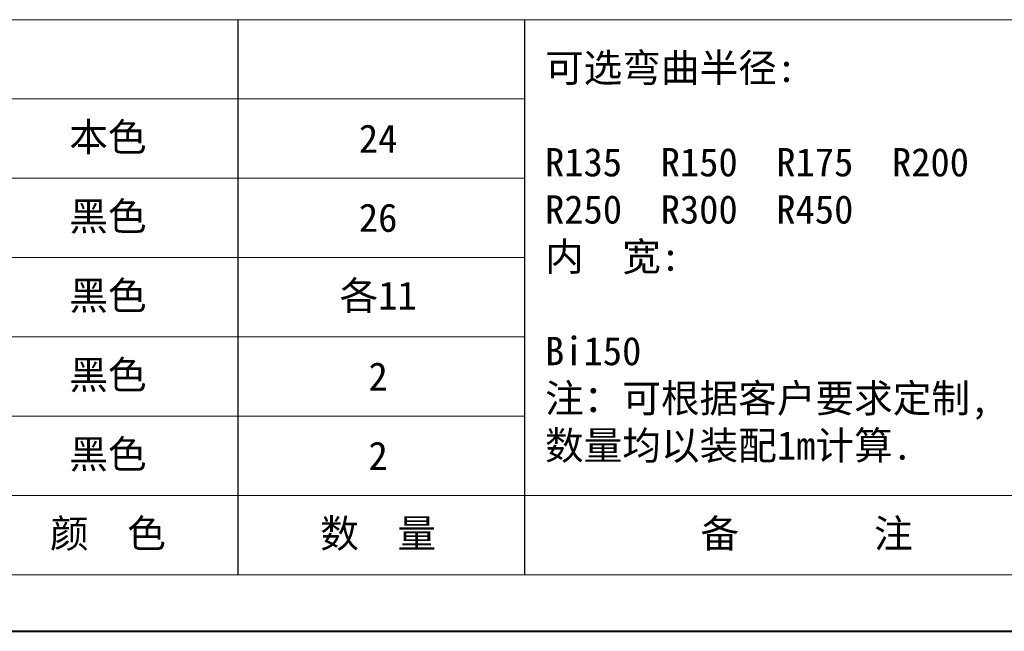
# Model space of a CAD drawing. Header units: millimetres. Extents: x -1177 to 904, y 240 to 1698.
# Tile 7 of 51: x -458 to -31, y 240 to 505. Entities that reach past the tile are written whole.
import ezdxf

# ---------------------------------------------------------------- set-up
doc = ezdxf.new("R2010")
doc.units = ezdxf.units.MM
doc.layers.add('标注线', color=7, linetype='Continuous', lineweight=15)
doc.styles.add('样式 6', font='仿宋_GB2312.ttf')

msp = doc.modelspace()

# ---------------------------------------------------------------- linework, layer by layer
at = {"color": 7, "lineweight": 15}
for p, q in [((-1054.214, 505.365), (-239.227, 505.365)), ((-1054.214, 470.995), (-239.227, 470.995)), ((-1054.214, 436.625), (-239.227, 436.625)), ((-1054.214, 402.255), (-239.227, 402.255)), ((-1054.214, 367.885), (-239.227, 367.885)), ((-1054.214, 333.515), (-239.227, 333.515)), ((-1054.214, 299.145), (-23.113, 299.145))]:
    msp.add_line(p, q, dxfattribs=at)
at = {"color": 7}
for p, q in [((-363.407, 264.775), (-363.407, 505.365)), ((-239.227, 264.775), (-239.227, 505.365))]:
    msp.add_line(p, q, dxfattribs=at)
at = {"color": 7, "lineweight": 13}
for p, q in [((-239.227, 505.365), (860.688, 505.365)), ((-1054.214, 264.775), (-23.113, 264.775))]:
    msp.add_line(p, q, dxfattribs=at)
at = {"color": 7, "lineweight": 40}
msp.add_line((-1176.964, 240.225), (885.238, 240.225), dxfattribs=at)

# ---------------------------------------------------------------- texts
at = {"layer": '标注线', "color": 7, "lineweight": 18, "char_height": 8.83801, "style": '样式 6'}
for s, insert, width, attachment_point in [('{\\H1.389x;可选弯曲半径:\\P\\PR135  R150  R175  R200\\PR250  R300  R450\\P内  宽:\\P\\PBi150\\P注：可根据客户要求定制,\\P数量均以装配1m计算.}', (-230.446, 401.93), 265.54838, 4), ('{\\H1.389x;本色}', (-419.844, 453.81), 58.92005, 5), ('{\\H1.389x;24}', (-302.761, 453.81), 58.92005, 5), ('{\\H1.389x;黑色}', (-419.844, 419.44), 58.92005, 5), ('{\\H1.389x;26}', (-302.761, 419.44), 58.92005, 5), ('{\\H1.389x;黑色}', (-419.844, 385.07), 58.92005, 5), ('{\\H1.389x;各11}', (-302.761, 385.07), 58.92005, 5), ('{\\H1.389x;黑色}', (-419.844, 350.7), 58.92005, 5), ('{\\H1.389x;2}', (-302.761, 350.7), 58.92005, 5), ('{\\H1.389x;黑色}', (-419.844, 316.33), 58.92005, 5), ('{\\H1.389x;2}', (-302.761, 316.33), 58.92005, 5), ('{\\H1.389x;颜  色}', (-419.844, 281.96), 58.92005, 5), ('{\\H1.389x;数  量}', (-302.761, 281.96), 58.92005, 5), ('{\\H1.389x;备       注}', (-117.109, 281.96), 129.13134, 5), ('{\\H1.389x;备       注}', (-117.109, 281.96), 129.13134, 5)]:
    msp.add_mtext(s, dxfattribs=dict(at, insert=insert, width=width, attachment_point=attachment_point))

doc.saveas('drawing.dxf')
